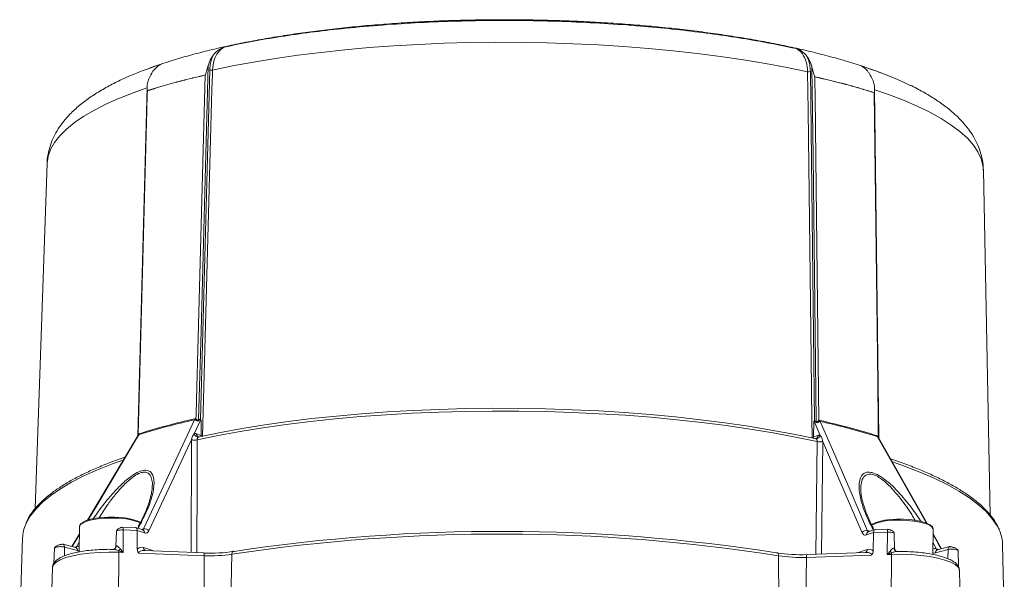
# Model space of a CAD drawing. Header units: millimetres. Extents: x 35 to 405, y 37 to 275.
# Tile 20 of 27: x 230 to 290, y 99 to 133. Entities that reach past the tile are written whole.
import ezdxf

# ---------------------------------------------------------------- set-up
doc = ezdxf.new("R2010")
doc.units = ezdxf.units.MM

msp = doc.modelspace()

# ---------------------------------------------------------------- linework, layer by layer
at = {"color": 7, "linetype": 'Continuous', "lineweight": 18}
for p, q in [((237.4019, 129.2628), (236.825, 107.6993)), ((282.6559, 107.5717), (282.3964, 129.1502)), ((231.2202, 124.5373), (230.49, 103.2094)), ((289.5486, 102.7993), (289.1192, 124.1293)), ((240.7305, 108.7042), (240.3199, 107.8255)), ((240.5929, 108.7035), (240.6191, 108.7308)), ((240.6191, 108.7308), (240.6577, 108.7222)), ((240.7358, 108.7025), (240.7305, 108.7042)), ((278.6435, 108.6004), (278.6486, 108.6021)), ((279.0296, 107.7212), (278.6486, 108.6021)), ((278.7195, 108.6198), (278.7572, 108.6281)), ((278.7572, 108.6281), (278.7823, 108.6007)), ((240.4652, 107.8304), (240.7571, 107.7346)), ((236.8292, 107.7004), (233.7223, 102.4888)), ((240.5044, 107.4577), (240.5044, 107.4547)), ((278.6084, 107.6327), (278.8901, 107.7269)), ((278.7418, 107.5388), (278.692, 107.5351)), ((278.834, 107.3515), (278.834, 107.3546)), ((285.65, 102.2773), (282.6519, 107.569)), ((281.5473, 104.4069), (281.5491, 104.3746)), ((233.2241, 102.0914), (233.2131, 100.5278)), ((235.5125, 101.7899), (235.4805, 100.855)), ((236.6969, 102.0286), (235.8997, 102.0602)), ((235.9204, 101.883), (235.9152, 100.4889)), ((236.7893, 101.8486), (235.9204, 101.883)), ((237.1379, 101.8864), (236.7133, 102.0257)), ((236.7893, 101.8486), (236.7973, 100.6923)), ((237.252, 101.6968), (236.7893, 101.8486)), ((282.3287, 101.726), (281.8821, 101.5766)), ((282.4099, 101.902), (281.9992, 101.7647)), ((282.3287, 101.726), (282.3034, 100.5698)), ((283.1941, 101.7557), (282.3287, 101.726)), ((283.2232, 101.9328), (282.429, 101.9055)), ((283.1941, 101.7557), (283.1785, 100.3617)), ((285.9972, 100.3682), (286.0082, 101.9318)), ((286.0082, 101.9318), (286.0073, 101.9492)), ((229.704, 101.3845), (229.5269, 96.2116)), ((233.221, 101.6479), (232.7513, 100.8599)), ((283.6313, 100.722), (283.6124, 101.6573)), ((286.5304, 100.7234), (286.0062, 101.6485)), ((231.6797, 100.7575), (231.6479, 99.8296)), ((231.6939, 100.7798), (231.6813, 100.7574)), ((232.9899, 100.7962), (232.1867, 101.0107)), ((233.0996, 100.6079), (232.2964, 100.8224)), ((232.9951, 100.7955), (232.9823, 100.7988)), ((235.3263, 100.6844), (235.2182, 100.6842)), ((235.6534, 100.4993), (235.6409, 97.1518)), ((235.9152, 100.4889), (235.6534, 100.4993)), ((240.9211, 100.467), (237.2449, 100.6126)), ((281.863, 100.4925), (278.2008, 100.3666)), ((283.9031, 100.5525), (283.7798, 100.5525)), ((286.9327, 100.6753), (286.1522, 100.4651)), ((287.0469, 100.8625), (286.2664, 100.6523)), ((287.577, 99.6039), (287.5568, 100.604)), ((290.4131, 95.7826), (290.3089, 100.9574)), ((240.9418, 100.2897), (236.8971, 100.45)), ((240.9418, 100.2897), (240.9293, 96.9423)), ((242.6475, 100.381), (242.5748, 97.0303)), ((276.4558, 100.2899), (276.4787, 96.939)), ((278.1717, 100.1895), (278.1341, 96.8421)), ((282.2005, 100.3281), (278.1717, 100.1895)), ((283.4392, 100.3707), (283.1785, 100.3617)), ((283.4392, 100.3707), (283.4017, 97.0233)), ((231.5547, 99.5635), (231.4393, 96.1925)), ((287.7097, 96.0084), (287.6418, 99.3807))]:
    msp.add_line(p, q, dxfattribs=at)
at = {"color": 8, "linetype": 'Continuous', "lineweight": 18}
for p, q in [((236.8568, 107.7388), (236.8295, 107.7002)), ((240.1263, 100.4984), (240.1516, 107.4654)), ((279.1857, 107.3603), (279.1041, 100.3976)), ((233.2207, 101.6017), (232.7747, 100.8537)), ((233.2102, 101.1388), (233.2174, 101.1413)), ((286.0025, 101.1122), (286.0653, 100.9965)), ((232.2964, 100.8224), (232.3029, 100.284)), ((237.1886, 100.7909), (237.799, 100.5907)), ((281.3437, 100.4747), (281.9292, 100.6705)), ((286.9327, 100.6753), (286.9176, 100.1099))]:
    msp.add_line(p, q, dxfattribs=at)
at = {"color": 7, "linetype": 'Continuous', "lineweight": 18, "flags": 128}
for points in [[(278.2506, 130.2201), (276.9776, 130.4863), (275.6537, 130.7336), (274.2827, 130.9613), (272.8689, 131.1687), (271.4164, 131.3552), (269.9299, 131.5201), (268.4137, 131.6631), (266.8724, 131.7836), (265.3108, 131.8814), (263.7336, 131.956), (262.1456, 132.0074), (260.5516, 132.0352), (258.9564, 132.0395), (257.3649, 132.0202), (255.7819, 131.9774), (254.2122, 131.9113), (252.6606, 131.8219), (251.1318, 131.7096), (249.6305, 131.5748), (248.1611, 131.4178), (246.7283, 131.2391), (245.3362, 131.0392), (243.9892, 130.8189), (242.6914, 130.5786), (241.4466, 130.3192)], [(241.1784, 130.5887), (241.032, 125.1174), (240.8856, 119.6461), (240.7392, 114.1748), (240.5929, 108.7035)], [(240.7, 108.7092), (240.9893, 119.5171), (241.2787, 130.325)], [(278.7823, 108.6007), (278.7165, 114.0726), (278.6507, 119.5444), (278.5848, 125.0163), (278.519, 130.4882)], [(240.425, 108.7494), (240.4314, 108.9889), (240.4571, 109.9469), (240.5596, 113.7789), (240.9939, 130.0061)], [(278.4183, 130.225), (278.5485, 119.416), (278.6786, 108.607)], [(278.6947, 129.9046), (278.6976, 129.6651), (278.7091, 128.707), (278.7552, 124.8745), (278.9505, 108.6457)], [(237.4235, 129.0443), (237.4171, 128.8048), (237.3915, 127.8468), (237.289, 124.0148), (236.855, 107.7877)], [(282.6245, 107.6645), (282.6217, 107.904), (282.6101, 108.8621), (282.5641, 112.6945), (282.369, 128.9233)], [(278.834, 107.3546), (277.5056, 107.6301), (276.1248, 107.886), (274.6955, 108.1217), (273.2222, 108.3363), (271.7093, 108.5292), (270.1612, 108.6999), (268.5827, 108.8479), (266.9784, 108.9726), (265.3532, 109.0737), (263.712, 109.1509), (262.0597, 109.204), (260.4012, 109.2329), (258.7415, 109.2373), (257.0856, 109.2174), (255.4384, 109.1732), (253.805, 109.1048), (252.1902, 109.0124), (250.5988, 108.8963), (249.0356, 108.7568), (247.5054, 108.5944), (246.0127, 108.4096), (244.5619, 108.2028), (243.1575, 107.9748), (241.8036, 107.7262), (240.5044, 107.4577)], [(240.6555, 107.6375), (241.9445, 107.9041), (243.2878, 108.151), (244.6812, 108.3774), (246.1208, 108.5827), (247.602, 108.7663), (249.1206, 108.9276), (250.6718, 109.0661), (252.2511, 109.1814), (253.8537, 109.2732), (255.4748, 109.3411), (257.1095, 109.3851), (258.753, 109.4049), (260.4001, 109.4004), (262.0462, 109.3718), (263.686, 109.319), (265.3149, 109.2423), (266.9278, 109.1419), (268.5199, 109.0181), (270.0864, 108.8712), (271.6226, 108.7016), (273.124, 108.51), (274.5859, 108.2969), (276.004, 108.0629), (277.3741, 107.8087), (278.692, 107.5351)], [(237.1916, 101.9569), (237.3554, 102.3079), (238.0109, 103.7117), (239.1811, 106.2177), (240.3402, 108.6995)], [(279.0362, 108.5953), (279.1779, 108.2675), (279.786, 106.8606), (280.8715, 104.3486), (281.9569, 101.8364)], [(240.1516, 107.4654), (239.9032, 106.9337), (239.0759, 105.163), (238.2982, 103.4982), (237.5206, 101.8333)], [(281.6263, 101.7145), (280.905, 103.3835), (280.1835, 105.0524), (279.4161, 106.8273), (279.1857, 107.3603)], [(236.9943, 102.3475), (236.9795, 102.3574), (236.7819, 102.4553), (236.5114, 102.54), (236.1808, 102.6075), (235.8055, 102.6548), (235.403, 102.6796), (234.9922, 102.6807), (234.5923, 102.6581), (234.222, 102.6128), (233.8985, 102.547), (233.637, 102.4638), (233.4498, 102.3669), (233.3968, 102.3244)], [(285.7785, 102.2162), (285.7637, 102.2261), (285.5661, 102.3239), (285.2956, 102.4086), (284.965, 102.4762), (284.5897, 102.5235), (284.1873, 102.5482), (283.7765, 102.5493), (283.3765, 102.5267), (283.0062, 102.4815), (282.6827, 102.4157), (282.4213, 102.3324), (282.234, 102.2356), (282.181, 102.1931)], [(235.9062, 102.0529), (235.9029, 102.0585), (235.8997, 102.0602)], [(236.9279, 102.1403), (236.8498, 102.001), (236.8403, 101.984)], [(237.1339, 101.8876), (237.1339, 101.8876), (237.1379, 101.8864)], [(282.3172, 101.871), (282.3132, 101.8786), (282.2393, 102.0183)], [(283.2232, 101.9328), (283.2192, 101.9311), (283.2148, 101.9256)], [(233.0661, 100.8636), (233.1382, 101.0012), (233.2102, 101.1388)], [(232.1867, 101.0107), (232.1894, 101.01), (232.2158, 100.9984)], [(232.9899, 100.7962), (232.9926, 100.7955), (232.9986, 100.7935)], [(242.7826, 100.558), (242.7569, 100.5645), (242.7322, 100.5619), (242.7092, 100.5502), (242.689, 100.5298), (242.6721, 100.5015), (242.6593, 100.4664), (242.651, 100.4257), (242.6475, 100.381)], [(276.3301, 100.4677), (276.3546, 100.4741), (276.378, 100.4713), (276.3996, 100.4595), (276.4185, 100.439), (276.4341, 100.4106), (276.4458, 100.3754), (276.4531, 100.3347), (276.4558, 100.2899)], [(286.0653, 100.9965), (286.1329, 100.8585), (286.2005, 100.7205)], [(287.0176, 100.8503), (287.046, 100.8623), (287.0469, 100.8625)]]:
    msp.add_lwpolyline(points, dxfattribs=at)
at = {"color": 8, "linetype": 'Continuous', "lineweight": 18, "flags": 128}
for points in [[(241.4466, 130.3192), (241.4402, 130.0797), (241.4145, 129.1217), (241.312, 125.2897), (240.9018, 109.9618), (240.8405, 107.6736)], [(278.5232, 107.5694), (278.5215, 107.7071), (278.51, 108.6652), (278.4639, 112.4976), (278.2794, 127.8272), (278.2506, 130.2201)], [(237.3895, 129.2157), (236.5981, 128.9373), (235.708, 128.5881), (234.8921, 128.2259), (234.1531, 127.8517), (233.493, 127.4666), (232.914, 127.0719), (232.4177, 126.6686), (232.0057, 126.2581), (231.6792, 125.8416), (231.4392, 125.4203), (231.2865, 124.9955), (231.2215, 124.5686), (231.2202, 124.5373)], [(289.1192, 124.1293), (289.0942, 124.4128), (288.9835, 124.8402), (288.7852, 125.2659), (288.5001, 125.6886), (288.1289, 126.107), (287.6728, 126.5198), (287.1332, 126.9259), (286.5118, 127.3239), (285.8103, 127.7126), (285.0309, 128.0909), (284.1761, 128.4576), (283.2484, 128.8117), (282.4015, 129.1028)], [(236.9016, 107.7732), (236.6984, 107.4327), (235.8263, 105.9708), (234.2696, 103.3608), (233.7611, 102.5079)], [(240.5044, 107.4547), (240.5025, 106.9813), (240.4952, 105.0756), (240.4779, 100.4845)], [(278.7536, 100.3856), (278.7734, 102.0961), (278.834, 107.3515)], [(285.6109, 102.2914), (285.5274, 102.4389), (284.0443, 105.0572), (282.575, 107.6502)], [(235.9091, 106.1957), (235.2662, 105.9652), (234.3452, 105.601), (233.5011, 105.2234), (232.7365, 104.8334), (232.0538, 104.4322), (231.4549, 104.0211), (230.9417, 103.6013), (230.5157, 103.1739), (230.1782, 102.7404), (229.9301, 102.302), (229.9065, 102.2493)], [(290.1279, 101.8026), (289.9632, 102.1404), (289.6681, 102.5803), (289.2841, 103.0157), (288.8122, 103.4454), (288.2539, 103.8682), (287.6109, 104.2826), (286.885, 104.6876), (286.0785, 105.0818), (285.1937, 105.4641), (284.2334, 105.8334), (283.5044, 106.088)], [(235.1954, 102.6136), (234.7662, 102.6022), (234.3584, 102.5663), (233.991, 102.5075), (233.6814, 102.4286), (233.4438, 102.3332), (233.2895, 102.2259), (233.2257, 102.1117), (233.2241, 102.0914)], [(286.0073, 101.9492), (286.0036, 101.9696), (285.9275, 102.0842), (285.7617, 102.1924), (285.5138, 102.289), (285.1956, 102.3696), (284.8219, 102.4304), (284.4102, 102.4685), (283.9796, 102.4822)], [(286.5031, 100.716), (286.358, 100.9723), (286.0059, 101.5941)], [(235.6534, 100.4993), (235.0421, 100.5097), (234.4354, 100.4926), (233.8503, 100.4485), (233.3033, 100.3786), (232.8097, 100.285), (232.3833, 100.1701), (232.0362, 100.0373), (231.7781, 99.8903), (231.6162, 99.7332), (231.5551, 99.5704), (231.5547, 99.5635)], [(286.0017, 101.008), (286.0275, 101.0058), (286.0653, 100.9965)], [(287.6418, 99.3807), (287.6382, 99.4194), (287.5596, 99.5826), (287.3809, 99.7406), (287.1069, 99.8891), (286.7455, 100.0238), (286.3067, 100.1409), (285.803, 100.2373), (285.2483, 100.3101), (284.6583, 100.3574), (284.0496, 100.3778), (283.4392, 100.3707)]]:
    msp.add_lwpolyline(points, dxfattribs=at)
at = {"color": 7, "linetype": 'Continuous', "lineweight": 18}
for centre, radius, start, end in [((241.3752, 130.6887), 0.3763, 255.134292, 280.930445), ((278.3238, 130.5869), 0.374, 258.700838, 284.622049), ((249.5003, 67.848), 41.8659, 102.638317, 107.513497), ((249.5074, 67.9305), 41.8394, 102.638317, 107.513497), ((240.2177, 108.7571), 0.1353, 334.817953, 359.625384), ((240.267, 108.8099), 0.1692, 314.56687, 339.038563), ((240.7456, 108.7985), 0.1799, 211.882464, 224.823176), ((278.6343, 108.6922), 0.174, 314.924038, 328.261766), ((279.1122, 108.7066), 0.1727, 200.652483, 224.544104), ((269.056, 64.2307), 45.5262, 72.743773, 77.351824), ((279.1636, 108.6509), 0.139, 179.513027, 203.568221), ((269.0613, 64.1458), 45.555, 72.743773, 77.351824), ((236.7897, 107.7608), 0.0707, 341.859037, 22.428872), ((236.7942, 107.832), 0.1224, 331.298117, 359.295139), ((240.5609, 107.8816), 0.2475, 193.121393, 275.310321), ((240.3481, 108.1244), 0.6877, 253.397026, 283.134034), ((240.3473, 108.1256), 0.6861, 253.470713, 283.238269), ((278.7871, 107.7807), 0.2497, 263.943881, 346.216868), ((278.9943, 108.0152), 0.6798, 256.363426, 286.319734), ((278.9934, 108.0138), 0.6812, 256.465062, 286.396665), ((282.6855, 107.7072), 0.1243, 179.826561, 207.278135), ((282.6915, 107.6347), 0.0733, 156.016589, 195.13572), ((232.0268, 101.2966), 2.3245, 155.803719, 177.833231), ((236.9398, 102.0332), 0.1078, 96.301624, 145.958944), ((237.2491, 101.6106), 0.3511, 39.363604, 99.434766), ((259.2631, -8.4172), 110.2143, 81.091709, 98.59977), ((281.8958, 101.493), 0.3488, 79.913717, 140.570843), ((282.2289, 101.9081), 0.1107, 33.130058, 84.603135), ((287.9384, 100.8916), 2.3715, 1.59081, 22.59046), ((259.2562, -9.4095), 111.0396, 81.089217, 98.602263), ((235.3426, 101.0018), 0.505, 307.547608, 324.03729), ((234.3119, 100.5104), 1.3416, 359.5267, 3.887989), ((241.3378, 110.0422), 9.5937, 267.461173, 278.661377), ((277.8393, 110.1288), 9.7783, 261.121609, 272.179084), ((283.7718, 100.8811), 0.5233, 215.531283, 231.314614), ((284.5011, 100.3648), 1.0619, 174.166128, 179.681297), ((241.3295, 109.0331), 8.7519, 267.461173, 278.661377), ((277.8326, 109.1034), 8.9203, 261.121609, 272.179084)]:
    msp.add_arc(centre, radius, start, end, dxfattribs=at)
at = {"color": 8, "linetype": 'Continuous', "lineweight": 18}
for centre, radius, start, end in [((240.6553, 107.8157), 0.1906, 175.574538, 246.780889), ((278.6976, 107.7164), 0.1927, 292.373744, 3.126576), ((235.4232, 98.3963), 4.2235, 68.35758, 93.092648), ((283.708, 98.6253), 3.8665, 85.971656, 113.088568), ((235.3477, 101.9207), 0.5739, 356.236617, 13.323104), ((250.4927, 42.2846), 61.1367, 102.565953, 102.719239), ((237.0617, 101.7114), 0.1908, 355.596918, 66.463869), ((282.075, 101.587), 0.1932, 113.100597, 183.081115), ((267.6438, 37.6434), 65.7693, 77.29318, 77.430411), ((283.6541, 101.7858), 0.461, 162.351468, 183.740624), ((232.1003, 100.839), 0.1968, 355.155704, 54.053869), ((244.8159, 63.5592), 39.111, 107.482795, 107.713628), ((232.9133, 100.6268), 0.1873, 354.21385, 62.904236), ((233.1405, 100.6173), 0.2573, 73.060287, 106.801098), ((235.2833, 100.8914), 0.2184, 307.826122, 359.074818), ((235.5235, 100.8505), 0.0432, 120.305018, 174.073613), ((237.3859, 100.778), 0.1977, 176.256891, 237.532189), ((240.5527, 100.334), 0.3916, 353.51336, 19.848078), ((281.7306, 100.6616), 0.1988, 301.165437, 2.55161), ((283.5841, 100.7163), 0.0475, 6.827929, 62.14083), ((283.8238, 100.7584), 0.2175, 180.027995, 232.786934), ((286.1212, 100.4406), 0.291, 74.176976, 114.6948), ((286.3271, 100.4869), 0.1762, 110.139668, 187.115126), ((273.4452, 59.5622), 43.0895, 72.575265, 72.781395), ((287.1298, 100.6878), 0.1974, 124.63168, 183.641589), ((278.4889, 100.2283), 0.3195, 154.367141, 186.980071)]:
    msp.add_arc(centre, radius, start, end, dxfattribs=at)
at = {"color": 7, "linetype": 'Continuous', "lineweight": 18}
for centre, major_axis, ratio, start_param, end_param in [((236.6605, 101.7799), (0.0447, 0.2478), 0.487082, 5.079767, 6.3510755), ((282.4641, 101.6566), (-0.0447, 0.2479), 0.5156596, 6.2084577, 7.4785987), ((237.2042, 100.3085), (-0.3517, 0.4425), 0.6995566, 5.4675097, 6.4863284), ((281.9069, 100.1881), (0.3298, 0.4521), 0.6853054, 6.0315589, 7.0503776)]:
    msp.add_ellipse(centre, major_axis=major_axis, ratio=ratio, start_param=start_param, end_param=end_param, dxfattribs=at)
at = {"color": 8, "linetype": 'Continuous', "lineweight": 18}
for centre, major_axis, ratio, start_param, end_param in [((237.3962, 100.3564), (0.4961, -0.1215), 0.4562258, 1.9900658, 3.2613742), ((281.7105, 100.2371), (0.4869, 0.1213), 0.4627399, 6.1524571, 7.4130853)]:
    msp.add_ellipse(centre, major_axis=major_axis, ratio=ratio, start_param=start_param, end_param=end_param, dxfattribs=at)
at = {"color": 7, "linetype": 'Continuous', "lineweight": 18}
for points, knots in [([(283.4146, 129.9026), (283.247, 129.972), (282.7688, 130.17), (281.9144, 130.4729), (280.8624, 130.8135), (279.7595, 131.1314), (278.6114, 131.4287), (277.4189, 131.7057), (276.1845, 131.9626), (274.9106, 132.1995), (273.6, 132.4163), (272.2556, 132.6129), (270.8805, 132.7892), (269.4781, 132.9448), (268.0518, 133.0796), (266.6052, 133.1933), (265.142, 133.2858), (263.666, 133.3569), (262.1809, 133.4065), (260.6907, 133.4345), (259.1993, 133.4408), (257.7107, 133.4255), (256.2287, 133.3884), (254.7572, 133.3298), (253.3001, 133.2497), (251.8612, 133.1483), (250.4441, 133.0257), (249.0525, 132.8821), (247.6898, 132.7178), (246.3592, 132.533), (245.0641, 132.3278), (243.8074, 132.1024), (242.5917, 131.857), (241.4197, 131.5914), (240.2933, 131.3057), (239.2157, 130.9989), (238.1866, 130.6733), (237.5492, 130.4391), (237.2308, 130.3221)], [0, 0, 0, 0, 0.0158486, 0.0452454, 0.0743276, 0.1031468, 0.1317501, 0.1601774, 0.188461, 0.2166274, 0.2446978, 0.2726894, 0.3006165, 0.3284909, 0.3563224, 0.3841196, 0.4118899, 0.4396397, 0.467375, 0.4951013, 0.5228237, 0.550547, 0.5782749, 0.6060126, 0.6337654, 0.6615391, 0.6893402, 0.7171758, 0.7450539, 0.7729843, 0.8009779, 0.8290484, 0.8572118, 0.8854881, 0.9139017, 0.9424828, 0.9712689, 1, 1, 1, 1]), ([(277.5613, 131.6489), (276.81, 131.8046), (275.5242, 132.071), (273.5582, 132.3926), (271.7516, 132.6467), (269.8658, 132.8668), (267.8325, 133.0588), (265.6593, 133.2148), (263.3419, 133.3273), (260.9739, 133.3881), (258.6055, 133.3944), (256.2654, 133.3476), (253.9583, 133.2489), (251.6679, 133.0965), (249.5119, 132.8984), (247.5085, 132.6639), (245.6553, 132.3989), (243.8611, 132.0959), (242.7406, 131.8616), (242.1787, 131.7441)], [0, 0, 0, 0, 0.0734295, 0.1256746, 0.1781899, 0.2315461, 0.2851902, 0.3456372, 0.4065039, 0.4686943, 0.5313421, 0.5917891, 0.6526558, 0.7148461, 0.7774939, 0.8323143, 0.887447, 0.9435559, 1, 1, 1, 1]), ([(242.1787, 131.7441), (242.1745, 131.742), (242.0301, 131.6682), (241.7749, 131.4464), (241.5117, 130.9493), (241.4683, 130.5292), (241.4466, 130.3192)], [0, 0, 0, 0, 0.0099816, 0.3405066, 0.6702618, 1, 1, 1, 1]), ([(241.4952, 131.2505), (241.5358, 131.3008), (241.6199, 131.4047), (241.758, 131.5228), (241.8817, 131.6066), (241.9716, 131.6569), (242.0352, 131.688), (242.0795, 131.7075), (242.1102, 131.7201), (242.1316, 131.7284), (242.1466, 131.7338), (242.1581, 131.7379), (242.1664, 131.7406), (242.1726, 131.7425), (242.1763, 131.7436), (242.178, 131.744), (242.1787, 131.7441)], [0, 0, 0, 0, 0.2316625, 0.4789106, 0.6488861, 0.7644411, 0.8423329, 0.8945801, 0.9295719, 0.9530347, 0.9688265, 0.9795309, 0.9896777, 0.9940308, 0.9976609, 1, 1, 1, 1]), ([(277.5613, 131.6489), (277.5621, 131.6487), (277.5642, 131.6482), (277.5701, 131.6465), (277.5882, 131.6405), (277.6491, 131.6171), (277.8643, 131.5162), (278.071, 131.3542), (278.1989, 131.1821), (278.2215, 131.1516)], [0, 0, 0, 0, 0.0027684, 0.00667, 0.0167656, 0.0570938, 0.2170391, 0.8615844, 1, 1, 1, 1]), ([(278.2506, 130.2201), (278.2326, 130.4303), (278.1968, 130.8507), (277.9984, 131.244), (277.7822, 131.5054), (277.6474, 131.593), (277.5613, 131.6489)], [0, 0, 0, 0, 0.3293923, 0.6588017, 0.7821703, 1, 1, 1, 1]), ([(241.4952, 131.2505), (241.4495, 131.1841), (241.3174, 130.992), (241.2334, 130.7482), (241.1784, 130.5887)], [0, 0, 0, 0, 0.34570224, 1, 1, 1, 1]), ([(241.2787, 130.325), (241.2857, 130.4362), (241.3, 130.6619), (241.3633, 130.9219), (241.4318, 131.1167), (241.474, 131.2058), (241.4952, 131.2505)], [0, 0, 0, 0, 0.3286198, 0.6667865, 0.8328029, 1, 1, 1, 1]), ([(278.2215, 131.1516), (278.2433, 131.1191), (278.287, 131.0541), (278.3634, 130.9161), (278.4472, 130.7322), (278.495, 130.5699), (278.519, 130.4882)], [0, 0, 0, 0, 0.1713038, 0.343237, 0.6694004, 1, 1, 1, 1]), ([(278.2215, 131.1516), (278.2413, 131.1071), (278.2809, 131.0179), (278.3436, 130.8255), (278.4019, 130.5652), (278.4127, 130.3395), (278.4183, 130.225)], [0, 0, 0, 0, 0.1660196, 0.3332194, 0.661839, 1, 1, 1, 1]), ([(238.2839, 130.695), (237.7262, 130.4966), (236.7717, 130.1571), (235.923, 129.7935), (235.622, 129.6335), (235.6186, 129.6317)], [0, 0, 0, 0, 0.5815131, 0.9952553, 1, 1, 1, 1]), ([(238.2839, 130.695), (238.2845, 130.6952), (238.2858, 130.6956), (238.2866, 130.6957), (238.2832, 130.6938), (238.2508, 130.6788), (238.0957, 130.597), (237.9197, 130.4465), (237.7889, 130.276), (237.7658, 130.2459)], [0, 0, 0, 0, 0.0027686, 0.0066706, 0.0167671, 0.0570982, 0.2170552, 0.8616483, 1, 1, 1, 1]), ([(241.0002, 130.0149), (241.0044, 130.0233), (241.0248, 130.0639), (241.0699, 130.2469), (241.1325, 130.4305), (241.1733, 130.5713), (241.1784, 130.5887)], [0, 0, 0, 0, 0.0442284, 0.2158163, 0.9030464, 1, 1, 1, 1]), ([(278.519, 130.4882), (278.5394, 130.4155), (278.5763, 130.2836), (278.6255, 130.1091), (278.658, 129.9967), (278.6741, 129.94), (278.685, 129.9197), (278.6883, 129.9135)], [0, 0, 0, 0, 0.3969226, 0.7197769, 0.8908159, 0.9665327, 1, 1, 1, 1]), ([(282.0595, 130.1267), (282.0224, 130.1767), (281.9458, 130.2802), (281.8355, 130.393), (281.7426, 130.4704), (281.6786, 130.515), (281.6359, 130.5413), (281.608, 130.5571), (281.5902, 130.5666), (281.5793, 130.5723), (281.5727, 130.5757), (281.5688, 130.5778), (281.567, 130.5789), (281.567, 130.5791), (281.5678, 130.579), (281.569, 130.5786), (281.5695, 130.5785)], [0, 0, 0, 0, 0.2316574, 0.4789071, 0.6488838, 0.7644395, 0.8423319, 0.8945794, 0.9295715, 0.9530344, 0.9688262, 0.9795307, 0.9896769, 0.9940301, 0.9976604, 1, 1, 1, 1]), ([(284.5981, 129.3713), (284.429, 129.4559), (283.9182, 129.7116), (282.9182, 130.118), (282.02, 130.4247), (281.5695, 130.5785)], [0, 0, 0, 0, 0.1977778, 0.5976947, 1, 1, 1, 1]), ([(237.419, 129.0502), (237.977, 129.2213), (238.838, 129.4852), (240.0644, 129.799), (240.7066, 129.9472), (241.0002, 130.0149)], [0, 0, 0, 0, 0.4999403, 0.7713995, 1, 1, 1, 1]), ([(240.9939, 130.0061), (240.7023, 129.9388), (240.0622, 129.7911), (238.8395, 129.4781), (237.98, 129.2148), (237.4235, 129.0443)], [0, 0, 0, 0, 0.2277634, 0.5000593, 1, 1, 1, 1]), ([(237.449, 129.5841), (237.4687, 129.6478), (237.5452, 129.896), (237.6717, 130.0967), (237.7658, 130.2459)], [0, 0, 0, 0, 0.2563381, 1, 1, 1, 1]), ([(241.0002, 130.0149), (240.9992, 130.0136), (240.9973, 130.011), (240.9952, 130.008), (240.9941, 130.0064), (240.9939, 130.0061)], [0, 0, 0, 0, 0.4497298, 0.8996415, 1, 1, 1, 1]), ([(278.6883, 129.9135), (279.3398, 129.7596), (280.3451, 129.5222), (281.5458, 129.1855), (282.1141, 129.0096), (282.3739, 128.9292)], [0, 0, 0, 0, 0.49994034, 0.77139945, 1, 1, 1, 1]), ([(278.6883, 129.9135), (278.6893, 129.9121), (278.6912, 129.9095), (278.6933, 129.9065), (278.6945, 129.9049), (278.6947, 129.9046)], [0, 0, 0, 0, 0.44973109, 0.89964414, 1, 1, 1, 1]), ([(282.369, 128.9233), (282.1109, 129.0032), (281.5442, 129.1785), (280.3472, 129.5142), (279.3441, 129.7512), (278.6947, 129.9046)], [0, 0, 0, 0, 0.2277634, 0.5000593, 1, 1, 1, 1]), ([(282.357, 129.4632), (282.3388, 129.527), (282.2682, 129.7756), (282.1485, 129.9769), (282.0595, 130.1267)], [0, 0, 0, 0, 0.25633179, 1, 1, 1, 1]), ([(235.6194, 129.6283), (235.5639, 129.6026), (235.2242, 129.4454), (234.6618, 129.1329), (233.9355, 128.6842), (233.2812, 128.1994), (232.7246, 127.7012), (232.2698, 127.1992), (231.9117, 126.7063), (231.6301, 126.2038), (231.4111, 125.6741), (231.2755, 125.1188), (231.2133, 124.7295), (231.2202, 124.5387), (231.2202, 124.5387)], [0, 0, 0, 0, 0.0220847, 0.1350396, 0.2492503, 0.3643088, 0.4781887, 0.574846, 0.6652456, 0.7502091, 0.8310343, 0.9172457, 0.9999915, 1, 1, 1, 1]), ([(237.449, 129.5841), (237.4331, 129.5131), (237.4042, 129.3844), (237.399, 129.2227), (237.4051, 129.1213), (237.4104, 129.0705), (237.4169, 129.055), (237.419, 129.0502)], [0, 0, 0, 0, 0.39692016, 0.71977513, 0.8908148, 0.96653183, 1, 1, 1, 1]), ([(282.3739, 128.9292), (282.3765, 128.9357), (282.3894, 128.9677), (282.3989, 129.1369), (282.3956, 129.3057), (282.3612, 129.4459), (282.357, 129.4632)], [0, 0, 0, 0, 0.0442292, 0.2158201, 0.9030625, 1, 1, 1, 1]), ([(289.1099, 124.1271), (289.1083, 124.2426), (289.1043, 124.5439), (289.0096, 125.0232), (288.8404, 125.5551), (288.5974, 126.0692), (288.2844, 126.5688), (287.8962, 127.0576), (287.4268, 127.5385), (286.87, 128.0114), (286.2269, 128.4735), (285.4942, 128.9169), (284.9483, 129.2183), (284.6288, 129.3658), (284.6005, 129.3788)], [0, 0, 0, 0, 0.0486831, 0.12691749, 0.20586826, 0.28704326, 0.37194001, 0.46196307, 0.55813911, 0.66059528, 0.7681047, 0.87841599, 0.98924625, 1, 1, 1, 1]), ([(237.419, 129.0502), (237.4196, 129.0494), (237.421, 129.0476), (237.4225, 129.0456), (237.4234, 129.0445), (237.4235, 129.0443)], [0, 0, 0, 0, 0.44972952, 0.89964098, 1, 1, 1, 1]), ([(282.3739, 128.9292), (282.3732, 128.9283), (282.3717, 128.9266), (282.3701, 128.9246), (282.3692, 128.9235), (282.369, 128.9233)], [0, 0, 0, 0, 0.4497311, 0.8996441, 1, 1, 1, 1]), ([(240.3857, 108.6894), (240.3838, 108.6907), (240.3799, 108.6933), (240.3721, 108.6972), (240.3622, 108.7003), (240.3524, 108.701), (240.3449, 108.7004), (240.3418, 108.6998), (240.3402, 108.6995)], [0, 0, 0, 0, 0.1535236, 0.3078371, 0.5597952, 0.8181037, 0.9088474, 1, 1, 1, 1]), ([(240.3531, 108.7562), (240.3708, 108.758), (240.3959, 108.7605), (240.4184, 108.7519), (240.425, 108.7494)], [0, 0, 0, 0, 0.7029466, 1, 1, 1, 1]), ([(240.618, 108.6717), (240.6108, 108.6632), (240.5969, 108.6469), (240.5673, 108.6336), (240.54, 108.6329), (240.5132, 108.6365), (240.4913, 108.6419), (240.4613, 108.6516), (240.4251, 108.6659), (240.3993, 108.6798), (240.3867, 108.6887), (240.3857, 108.6894)], [0, 0, 0, 0, 0.149947, 0.2852547, 0.4061709, 0.446035, 0.565346, 0.6292516, 0.7680831, 0.9818549, 1, 1, 1, 1]), ([(240.5929, 108.7035), (240.5887, 108.6948), (240.5827, 108.6823), (240.5696, 108.6716), (240.5584, 108.6678), (240.547, 108.6681), (240.5319, 108.672), (240.5173, 108.6788), (240.4917, 108.6937), (240.4582, 108.7172), (240.4366, 108.7382), (240.425, 108.7494)], [0, 0, 0, 0, 0.14538, 0.2101309, 0.2606605, 0.3202693, 0.3646296, 0.462666, 0.5228632, 0.7440817, 1, 1, 1, 1]), ([(240.6577, 108.7222), (240.6543, 108.7181), (240.6476, 108.7099), (240.6376, 108.6973), (240.6278, 108.6846), (240.6213, 108.676), (240.618, 108.6717)], [0, 0, 0, 0, 0.249938, 0.4999063, 0.7499448, 1, 1, 1, 1]), ([(240.6577, 108.7222), (240.6644, 108.721), (240.6777, 108.7184), (240.6964, 108.714), (240.7142, 108.7093), (240.7251, 108.7059), (240.7305, 108.7042)], [0, 0, 0, 0, 0.2466968, 0.494709, 0.7466971, 1, 1, 1, 1]), ([(240.7571, 107.7346), (240.7559, 107.8145), (240.7529, 108.0154), (240.747, 108.3377), (240.7396, 108.5809), (240.7358, 108.7025)], [0, 0, 0, 0, 0.2482632, 0.6241028, 1, 1, 1, 1]), ([(278.6435, 108.6004), (278.6398, 108.5201), (278.6249, 108.1965), (278.6155, 107.8747), (278.6084, 107.6327)], [0, 0, 0, 0, 0.24827191, 1, 1, 1, 1]), ([(278.6486, 108.6021), (278.6538, 108.6038), (278.664, 108.6071), (278.6812, 108.6116), (278.6996, 108.6159), (278.7129, 108.6185), (278.7195, 108.6198)], [0, 0, 0, 0, 0.2467855, 0.4947972, 0.7467083, 1, 1, 1, 1]), ([(278.7572, 108.569), (278.7541, 108.5733), (278.7479, 108.582), (278.7386, 108.5947), (278.7291, 108.6074), (278.7227, 108.6156), (278.7195, 108.6198)], [0, 0, 0, 0, 0.2499525, 0.4999202, 0.7499465, 1, 1, 1, 1]), ([(278.9891, 108.5854), (278.9742, 108.5766), (278.9565, 108.5662), (278.9184, 108.5506), (278.8969, 108.5431), (278.8657, 108.5347), (278.8396, 108.5294), (278.8044, 108.5311), (278.7783, 108.5442), (278.7643, 108.5592), (278.758, 108.5679), (278.7572, 108.569)], [0, 0, 0, 0, 0.2328638, 0.276705, 0.4551273, 0.4612385, 0.6032268, 0.7191283, 0.8541203, 0.9812256, 1, 1, 1, 1]), ([(278.7823, 108.6007), (278.7827, 108.5995), (278.7862, 108.5909), (278.792, 108.5803), (278.8027, 108.5699), (278.8114, 108.5657), (278.8232, 108.5647), (278.8312, 108.5661), (278.8468, 108.5708), (278.8745, 108.585), (278.915, 108.6127), (278.9385, 108.6344), (278.9505, 108.6457)], [0, 0, 0, 0, 0.0192317, 0.1417273, 0.1855493, 0.2569231, 0.2879612, 0.3557822, 0.3630429, 0.5008858, 0.7427983, 1, 1, 1, 1]), ([(278.9505, 108.6457), (278.9574, 108.6482), (278.9806, 108.6567), (279.0065, 108.654), (279.0246, 108.6521)], [0, 0, 0, 0, 0.2970534, 1, 1, 1, 1]), ([(279.0362, 108.5953), (279.0314, 108.596), (279.0215, 108.5974), (279.0103, 108.5954), (279.0016, 108.5924), (278.9952, 108.5894), (278.9911, 108.5867), (278.9891, 108.5854)], [0, 0, 0, 0, 0.2730059, 0.55671573, 0.69207518, 0.84560975, 1, 1, 1, 1]), ([(236.855, 107.7877), (236.8608, 107.7936), (236.8802, 107.8135), (236.9016, 107.8235), (236.9166, 107.8305)], [0, 0, 0, 0, 0.2970534, 1, 1, 1, 1]), ([(236.9016, 107.7732), (236.8974, 107.7715), (236.889, 107.768), (236.8784, 107.7601), (236.8699, 107.7526), (236.8634, 107.7461), (236.859, 107.7412), (236.8568, 107.7388)], [0, 0, 0, 0, 0.2730059, 0.5567157, 0.6920752, 0.8456098, 1, 1, 1, 1]), ([(240.1521, 107.4679), (240.1536, 107.4762), (240.164, 107.5306), (240.1916, 107.6247), (240.2462, 107.7393), (240.2958, 107.7973), (240.3199, 107.8255)], [0, 0, 0, 0, 0.0560974, 0.3674619, 0.6918891, 1, 1, 1, 1]), ([(240.3199, 107.8255), (240.3263, 107.8281), (240.3393, 107.8334), (240.3692, 107.8408), (240.411, 107.8442), (240.447, 107.835), (240.4652, 107.8304)], [0, 0, 0, 0, 0.143831, 0.2883345, 0.6390808, 1, 1, 1, 1]), ([(236.8249, 107.6994), (236.8242, 107.6954), (236.8236, 107.6912), (236.8243, 107.6928), (236.8244, 107.6929)], [0, 0, 0, 0, 0.9693742, 1, 1, 1, 1]), ([(240.1516, 107.4654), (240.1517, 107.4658), (240.1518, 107.4666), (240.152, 107.4674), (240.1521, 107.4679)], [0, 0, 0, 0, 0.4999999, 1, 1, 1, 1]), ([(240.5838, 107.6352), (240.5682, 107.6255), (240.5369, 107.6059), (240.5081, 107.5464), (240.5038, 107.4939), (240.5043, 107.4627), (240.5044, 107.4577)], [0, 0, 0, 0, 0.313692, 0.6275863, 0.9402845, 1, 1, 1, 1]), ([(240.6034, 107.644), (240.5919, 107.6425), (240.5788, 107.6407), (240.5798, 107.6406), (240.5799, 107.6406)], [0, 0, 0, 0, 0.8797958, 1, 1, 1, 1]), ([(240.6555, 107.6375), (240.6376, 107.6411), (240.6124, 107.6462), (240.5902, 107.6377), (240.5838, 107.6352)], [0, 0, 0, 0, 0.7110142, 1, 1, 1, 1]), ([(240.7761, 107.661), (240.7724, 107.6676), (240.7599, 107.6896), (240.7582, 107.716), (240.7571, 107.7346)], [0, 0, 0, 0, 0.29645919, 1, 1, 1, 1]), ([(278.6084, 107.6327), (278.6067, 107.6118), (278.6043, 107.5842), (278.5906, 107.5618), (278.5873, 107.5564)], [0, 0, 0, 0, 0.7561503, 1, 1, 1, 1]), ([(278.771, 107.5384), (278.7701, 107.538), (278.7675, 107.5366), (278.7522, 107.539), (278.7418, 107.5407)], [0, 0, 0, 0, 0.3239831, 1, 1, 1, 1]), ([(278.834, 107.3546), (278.8343, 107.3675), (278.835, 107.3937), (278.8318, 107.4292), (278.8235, 107.4617), (278.8097, 107.4896), (278.7909, 107.5124), (278.7737, 107.5258), (278.7635, 107.531), (278.7608, 107.5324)], [0, 0, 0, 0, 0.1553388, 0.3152732, 0.4701935, 0.6299071, 0.7835758, 0.9416321, 1, 1, 1, 1]), ([(278.8901, 107.7269), (278.9072, 107.7314), (278.9418, 107.7404), (278.9819, 107.737), (279.011, 107.7293), (279.0234, 107.7239), (279.0296, 107.7212)], [0, 0, 0, 0, 0.35074594, 0.71166552, 0.85549655, 1, 1, 1, 1]), ([(279.0296, 107.7212), (279.0338, 107.7166), (279.0498, 107.6989), (279.0761, 107.6636), (279.1066, 107.6127), (279.1334, 107.5559), (279.1555, 107.4949), (279.1731, 107.4309), (279.1812, 107.3856), (279.1853, 107.3628)], [0, 0, 0, 0, 0.0549071, 0.2097611, 0.3659342, 0.5277913, 0.690834, 0.8447737, 1, 1, 1, 1]), ([(279.1853, 107.3628), (279.1853, 107.3624), (279.1855, 107.3615), (279.1856, 107.3607), (279.1857, 107.3603)], [0, 0, 0, 0, 0.49999995, 1, 1, 1, 1]), ([(282.5612, 107.7076), (282.5767, 107.7005), (282.5987, 107.6904), (282.6186, 107.6704), (282.6245, 107.6645)], [0, 0, 0, 0, 0.7029466, 1, 1, 1, 1]), ([(282.6208, 107.6156), (282.6186, 107.618), (282.6141, 107.6229), (282.6058, 107.6311), (282.5956, 107.6397), (282.5861, 107.6455), (282.5792, 107.6487), (282.5764, 107.6497), (282.575, 107.6502)], [0, 0, 0, 0, 0.1535236, 0.3078371, 0.5597952, 0.8181037, 0.9088474, 1, 1, 1, 1]), ([(282.6561, 107.5664), (282.6562, 107.5658), (282.6566, 107.5643), (282.6565, 107.5697), (282.6564, 107.5731)], [0, 0, 0, 0, 0.3780131, 1, 1, 1, 1]), ([(236.0489, 106.3915), (236.0456, 106.3904), (235.7215, 106.2819), (235.1162, 106.057), (234.2626, 105.7114), (233.4791, 105.3521), (232.7626, 104.9808), (232.1164, 104.5976), (231.5417, 104.2029), (231.0409, 103.797), (230.6143, 103.3807), (230.2706, 102.9539), (230.0429, 102.6044), (229.9597, 102.394), (229.9354, 102.3326)], [0, 0, 0, 0, 0.0009856, 0.0966453, 0.1923783, 0.2882133, 0.3841669, 0.480253, 0.5764752, 0.6728114, 0.7691581, 0.8652596, 0.9607122, 1, 1, 1, 1]), ([(290.1105, 101.8851), (290.0451, 102.027), (289.9125, 102.3145), (289.616, 102.7377), (289.2455, 103.1585), (288.7951, 103.5734), (288.2683, 103.9809), (287.667, 104.3792), (286.9938, 104.7674), (286.2506, 105.1446), (285.4407, 105.5103), (284.5621, 105.8629), (283.8698, 106.1179), (283.4606, 106.2526), (283.3833, 106.2781)], [0, 0, 0, 0, 0.0852376, 0.172601, 0.2612191, 0.3506801, 0.4405602, 0.5305645, 0.6205063, 0.7103384, 0.8000519, 0.8896543, 0.9791591, 1, 1, 1, 1]), ([(237.7256, 104.5758), (237.7259, 104.5609), (237.7281, 104.4534), (237.6894, 104.1994), (237.5994, 103.8086), (237.4443, 103.3415), (237.2226, 102.8074), (237.0239, 102.3837), (236.8767, 102.1343), (236.8522, 102.0926)], [0, 0, 0, 0, 0.0235365, 0.1699535, 0.3388471, 0.5227931, 0.7270408, 0.9543936, 1, 1, 1, 1]), ([(282.3178, 101.9665), (282.3106, 101.9791), (282.1951, 102.184), (282.0188, 102.5776), (281.8031, 103.1208), (281.651, 103.6163), (281.5677, 104.0319), (281.5352, 104.2922), (281.542, 104.3992), (281.5424, 104.4052)], [0, 0, 0, 0, 0.0141008, 0.228484, 0.4507307, 0.6498733, 0.8277623, 0.9903441, 1, 1, 1, 1]), ([(233.3163, 102.2875), (233.3135, 102.2854), (233.2686, 102.253), (233.2297, 102.183), (233.2319, 102.1092), (233.2328, 102.0816)], [0, 0, 0, 0, 0.0400864, 0.6407657, 1, 1, 1, 1]), ([(235.9062, 102.053), (235.889, 102.0504), (235.8532, 102.0449), (235.7892, 102.028), (235.7215, 102.0039), (235.6549, 101.9719), (235.5954, 101.9329), (235.549, 101.8879), (235.5181, 101.8387), (235.5144, 101.8043), (235.5125, 101.787)], [0, 0, 0, 0, 0.1033135, 0.2146046, 0.333192, 0.4581999, 0.5885924, 0.723207, 0.8607845, 1, 1, 1, 1]), ([(237.252, 101.6968), (237.252, 101.6968), (237.2879, 101.685), (237.3596, 101.6802), (237.4561, 101.7262), (237.4991, 101.7976), (237.5206, 101.8333)], [0, 0, 0, 0, 0.0003853, 0.3335371, 0.66677, 1, 1, 1, 1]), ([(281.6263, 101.7145), (281.6264, 101.7144), (281.6434, 101.6749), (281.6882, 101.6093), (281.7783, 101.5577), (281.8475, 101.5703), (281.8821, 101.5766)], [0, 0, 0, 0, 0.00077417, 0.33391606, 0.66695595, 1, 1, 1, 1]), ([(283.6123, 101.6544), (283.6107, 101.6718), (283.6074, 101.7065), (283.5763, 101.7565), (283.5291, 101.8023), (283.4687, 101.8422), (283.401, 101.875), (283.3324, 101.8998), (283.2678, 101.9172), (283.232, 101.9229), (283.2148, 101.9256)], [0, 0, 0, 0, 0.1392985, 0.2769505, 0.4116238, 0.5420522, 0.6670649, 0.7856182, 0.896827, 1, 1, 1, 1]), ([(285.9982, 101.9596), (285.9982, 101.9771), (285.9984, 102.0401), (285.9378, 102.1227), (285.8643, 102.1752), (285.8327, 102.1978)], [0, 0, 0, 0, 0.1786902, 0.645739, 1, 1, 1, 1]), ([(235.2182, 100.6842), (235.0881, 100.6848), (234.7817, 100.6863), (234.3057, 100.6635), (233.8035, 100.6201), (233.3313, 100.5554), (232.8983, 100.4712), (232.5125, 100.368), (232.1796, 100.2455), (231.9142, 100.1056), (231.7207, 99.9513), (231.6031, 99.7803), (231.5473, 99.6359), (231.559, 99.5597), (231.5611, 99.5459)], [0, 0, 0, 0, 0.0700807, 0.1651247, 0.2602754, 0.3556646, 0.451477, 0.5480068, 0.6457668, 0.7456815, 0.8379089, 0.9146605, 0.9845914, 1, 1, 1, 1]), ([(232.2158, 100.9984), (232.2037, 100.9985), (232.1786, 100.9988), (232.1149, 100.9918), (232.0367, 100.9774), (231.9488, 100.9541), (231.8608, 100.9215), (231.7824, 100.8803), (231.7197, 100.8321), (231.6993, 100.7964), (231.689, 100.7784)], [0, 0, 0, 0, 0.1034585, 0.2149562, 0.3337156, 0.458807, 0.5891745, 0.7236608, 0.8610318, 1, 1, 1, 1]), ([(235.4163, 100.7203), (235.4143, 100.718), (235.3964, 100.6983), (235.3514, 100.6865), (235.333, 100.6856), (235.3262, 100.6853)], [0, 0, 0, 0, 0.07712828, 0.66013283, 1, 1, 1, 1]), ([(235.4744, 100.8556), (235.4751, 100.8389), (235.4771, 100.7933), (235.4403, 100.7388), (235.4246, 100.7252), (235.4182, 100.7196)], [0, 0, 0, 0, 0.2551455, 0.693328, 1, 1, 1, 1]), ([(235.5017, 100.8878), (235.5053, 100.89), (235.5186, 100.8978), (235.5401, 100.8928), (235.5814, 100.873), (235.6486, 100.8213), (235.7137, 100.7478), (235.7514, 100.7052)], [0, 0, 0, 0, 0.0683041, 0.248665, 0.2879489, 0.587719, 1, 1, 1, 1]), ([(235.9152, 100.4889), (235.9144, 100.4893), (235.8269, 100.5298), (235.7382, 100.5657), (235.6504, 100.6014)], [0, 0, 0, 0, 0.0089143, 1, 1, 1, 1]), ([(235.7514, 100.7052), (235.806, 100.6356), (235.8611, 100.5655), (235.9148, 100.4896), (235.9152, 100.4889)], [0, 0, 0, 0, 0.9920518, 1, 1, 1, 1]), ([(236.8971, 100.45), (236.8967, 100.4504), (236.8878, 100.4592), (236.8509, 100.5002), (236.8069, 100.5817), (236.8003, 100.6577), (236.7973, 100.6923)], [0, 0, 0, 0, 0.0057511, 0.1378653, 0.6077184, 1, 1, 1, 1]), ([(282.3034, 100.5698), (282.2986, 100.528), (282.289, 100.4453), (282.2384, 100.3668), (282.205, 100.3324), (282.2009, 100.3284), (282.2005, 100.3281)], [0, 0, 0, 0, 0.4725329, 0.9372124, 0.9942432, 1, 1, 1, 1]), ([(283.1785, 100.3617), (283.1789, 100.3623), (283.2335, 100.438), (283.2899, 100.5078), (283.346, 100.5771)], [0, 0, 0, 0, 0.0079482, 1, 1, 1, 1]), ([(283.4447, 100.4727), (283.3563, 100.4375), (283.267, 100.402), (283.1792, 100.3621), (283.1785, 100.3617)], [0, 0, 0, 0, 0.9910857, 1, 1, 1, 1]), ([(283.346, 100.5771), (283.3848, 100.6194), (283.4519, 100.6925), (283.5337, 100.7529), (283.5756, 100.7662), (283.5954, 100.7644), (283.6023, 100.7605), (283.6063, 100.7583)], [0, 0, 0, 0, 0.4121596, 0.7118414, 0.8799645, 0.9317161, 1, 1, 1, 1]), ([(283.6944, 100.5836), (283.6893, 100.5877), (283.6776, 100.5968), (283.6387, 100.6488), (283.6366, 100.6993), (283.6356, 100.7234)], [0, 0, 0, 0, 0.2903991, 0.6626465, 1, 1, 1, 1]), ([(283.7743, 100.5545), (283.7742, 100.5545), (283.7729, 100.5545), (283.7459, 100.5573), (283.7102, 100.568), (283.6956, 100.5841), (283.6937, 100.5862)], [0, 0, 0, 0, 0.0272685, 0.4182192, 0.9239959, 1, 1, 1, 1]), ([(287.6316, 99.3795), (287.6321, 99.4186), (287.6337, 99.5237), (287.5504, 99.6788), (287.4117, 99.8351), (287.2034, 99.9808), (286.9181, 100.1181), (286.5599, 100.241), (286.1489, 100.3446), (285.6956, 100.4283), (285.208, 100.4921), (284.6957, 100.534), (284.2561, 100.5547), (283.9915, 100.5531), (283.9031, 100.5525)], [0, 0, 0, 0, 0.042461, 0.1138596, 0.1894718, 0.2781752, 0.3778062, 0.4769424, 0.5738596, 0.6694302, 0.764244, 0.8586334, 0.9527983, 1, 1, 1, 1]), ([(286.2723, 100.6543), (286.2677, 100.6533), (286.2621, 100.652), (286.2647, 100.6516), (286.2652, 100.6516)], [0, 0, 0, 0, 0.824182, 1, 1, 1, 1]), ([(287.5462, 100.6267), (287.5356, 100.6448), (287.5144, 100.6807), (287.4505, 100.7294), (287.3711, 100.7713), (287.2824, 100.8044), (287.1943, 100.8284), (287.1164, 100.8433), (287.0535, 100.8506), (287.0293, 100.8504), (287.0177, 100.8504)], [0, 0, 0, 0, 0.1388491, 0.2761151, 0.4105227, 0.5408486, 0.6659447, 0.7847615, 0.8963727, 1, 1, 1, 1]), ([(287.552, 100.6038), (287.5545, 100.6108), (287.5573, 100.6186), (287.546, 100.6258), (287.5447, 100.6267)], [0, 0, 0, 0, 0.8818593, 1, 1, 1, 1])]:
    msp.add_open_spline(points, degree=3, knots=knots, dxfattribs=at)
at = {"color": 8, "linetype": 'Continuous', "lineweight": 18}
for points, knots in [([(236.826, 107.6992), (236.8272, 107.712), (236.83, 107.7404), (236.8461, 107.7709), (236.855, 107.7877)], [0, 0, 0, 0, 0.4472694, 1, 1, 1, 1]), ([(278.7608, 107.5324), (278.7548, 107.5358), (278.7488, 107.5393), (278.7419, 107.5388), (278.7418, 107.5388)], [0, 0, 0, 0, 0.9859769, 1, 1, 1, 1]), ([(282.6537, 107.5702), (282.6449, 107.584), (282.6352, 107.599), (282.6219, 107.6143), (282.6208, 107.6156)], [0, 0, 0, 0, 0.9176909, 1, 1, 1, 1]), ([(282.6559, 107.5731), (282.6559, 107.5732), (282.6563, 107.5857), (282.649, 107.6169), (282.6331, 107.6479), (282.6245, 107.6645)], [0, 0, 0, 0, 0.0039682, 0.465766, 1, 1, 1, 1]), ([(234.0751, 102.5738), (234.2915, 102.8844), (234.6392, 103.3834), (235.2085, 104.0693), (235.7393, 104.6364), (236.2815, 105.1182), (236.7854, 105.4427), (237.1885, 105.5907), (237.4981, 105.5724), (237.7104, 105.4057), (237.8229, 105.1288), (237.8552, 104.6509), (237.7298, 103.9624), (237.418, 103.0741), (237.0913, 102.4516), (236.9279, 102.1403)], [0, 0, 0, 0, 0.1126466, 0.1810433, 0.2492769, 0.3250891, 0.3754753, 0.4204587, 0.4711331, 0.5212763, 0.5819561, 0.6428906, 0.7627952, 0.8813608, 1, 1, 1, 1]), ([(237.725, 104.5761), (237.7262, 104.584), (237.749, 104.7288), (237.7118, 104.9687), (237.625, 105.2643), (237.4435, 105.4332), (237.2573, 105.4639), (237.0505, 105.4363), (236.783, 105.3345), (236.3236, 105.0142), (235.8346, 104.5387), (235.3563, 103.9757), (234.8781, 103.3434), (234.5967, 102.8957), (234.4344, 102.6374)], [0, 0, 0, 0, 0.0055247, 0.1019417, 0.2010418, 0.2796459, 0.3420389, 0.3577515, 0.426471, 0.5046426, 0.6251282, 0.7347792, 0.8469626, 1, 1, 1, 1]), ([(282.2393, 102.0183), (282.1794, 102.1348), (281.9524, 102.5769), (281.6467, 103.3265), (281.4562, 104.0902), (281.4166, 104.6641), (281.4778, 105.0775), (281.6564, 105.3702), (281.9637, 105.4793), (282.3346, 105.4203), (282.7667, 105.2018), (283.2365, 104.8494), (283.7012, 104.414), (284.2899, 103.7633), (284.8202, 103.086), (285.1352, 102.5884), (285.2418, 102.4199)], [0, 0, 0, 0, 0.04405604, 0.16712886, 0.29002652, 0.35827275, 0.42635624, 0.50200166, 0.55227701, 0.59716142, 0.64772433, 0.6977572, 0.75830353, 0.81910405, 0.93874481, 1, 1, 1, 1]), ([(284.8939, 102.4759), (284.8261, 102.5948), (284.5707, 103.0433), (284.1277, 103.6653), (283.5949, 104.3139), (283.1763, 104.7459), (282.7732, 105.0747), (282.5007, 105.2292), (282.26, 105.3219), (282.0144, 105.3573), (281.7367, 105.2328), (281.5847, 104.9238), (281.5327, 104.6187), (281.5452, 104.4368), (281.5473, 104.4069)], [0, 0, 0, 0, 0.0695209, 0.2621051, 0.3568602, 0.4542521, 0.5315013, 0.5928189, 0.6082606, 0.6757956, 0.7526198, 0.8710287, 0.9787897, 1, 1, 1, 1]), ([(235.9204, 101.883), (235.8794, 101.8836), (235.7973, 101.8846), (235.6815, 101.8723), (235.5888, 101.8511), (235.5255, 101.8225), (235.5169, 101.8007), (235.5126, 101.7899)], [0, 0, 0, 0, 0.2002855, 0.400571, 0.6008564, 0.8011419, 1, 1, 1, 1]), ([(237.1331, 101.8957), (237.142, 101.8993), (237.1665, 101.9091), (237.1818, 101.9383), (237.1916, 101.9569)], [0, 0, 0, 0, 0.3605097, 1, 1, 1, 1]), ([(281.9569, 101.8364), (281.9659, 101.8175), (281.9793, 101.7895), (282.0014, 101.7798), (282.0087, 101.7766)], [0, 0, 0, 0, 0.6725517, 1, 1, 1, 1]), ([(283.6081, 101.6571), (283.6077, 101.6648), (283.6068, 101.6835), (283.5582, 101.7113), (283.4748, 101.7364), (283.3647, 101.7526), (283.2663, 101.7574), (283.21, 101.7561), (283.1941, 101.7557)], [0, 0, 0, 0, 0.1373527, 0.3337603, 0.5301678, 0.7265754, 0.9229829, 1, 1, 1, 1]), ([(232.2964, 100.8224), (232.2643, 100.8295), (232.2001, 100.8436), (232.0784, 100.8527), (231.955, 100.8512), (231.84, 100.8387), (231.7515, 100.8165), (231.701, 100.7954), (231.695, 100.7822), (231.6939, 100.7798)], [0, 0, 0, 0, 0.1607843, 0.3215686, 0.4823529, 0.6431371, 0.8039214, 0.9647057, 1, 1, 1, 1]), ([(233.0661, 100.8636), (233.0554, 100.8452), (233.0363, 100.8125), (233.0062, 100.8018), (232.9931, 100.7971)], [0, 0, 0, 0, 0.5635315, 1, 1, 1, 1]), ([(233.0996, 100.6079), (233.1196, 100.6036), (233.1584, 100.5953), (233.1956, 100.6003), (233.2136, 100.6027)], [0, 0, 0, 0, 0.5128631, 1, 1, 1, 1]), ([(235.6504, 100.6014), (235.5931, 100.6219), (235.493, 100.6578), (235.3811, 100.6847), (235.3365, 100.6829), (235.3263, 100.6825)], [0, 0, 0, 0, 0.5081546, 0.8875054, 1, 1, 1, 1]), ([(283.7798, 100.5519), (283.7674, 100.5525), (283.7197, 100.5549), (283.6039, 100.5284), (283.5027, 100.493), (283.4447, 100.4727)], [0, 0, 0, 0, 0.1301623, 0.5019612, 1, 1, 1, 1]), ([(285.998, 100.4805), (286.0107, 100.473), (286.0564, 100.4461), (286.1121, 100.4571), (286.1522, 100.4651)], [0, 0, 0, 0, 0.2784097, 1, 1, 1, 1]), ([(286.2729, 100.652), (286.2591, 100.6571), (286.2291, 100.6683), (286.2105, 100.7023), (286.2005, 100.7205)], [0, 0, 0, 0, 0.4612447, 1, 1, 1, 1]), ([(287.5447, 100.6267), (287.533, 100.6363), (287.5086, 100.6565), (287.4261, 100.6812), (287.3185, 100.6984), (287.1958, 100.705), (287.0734, 100.7004), (286.9854, 100.6884), (286.9443, 100.6782), (286.9327, 100.6753)], [0, 0, 0, 0, 0.14532684, 0.30383068, 0.46233452, 0.62083836, 0.77934221, 0.93784605, 1, 1, 1, 1])]:
    msp.add_open_spline(points, degree=3, knots=knots, dxfattribs=at)

doc.saveas('drawing.dxf')
